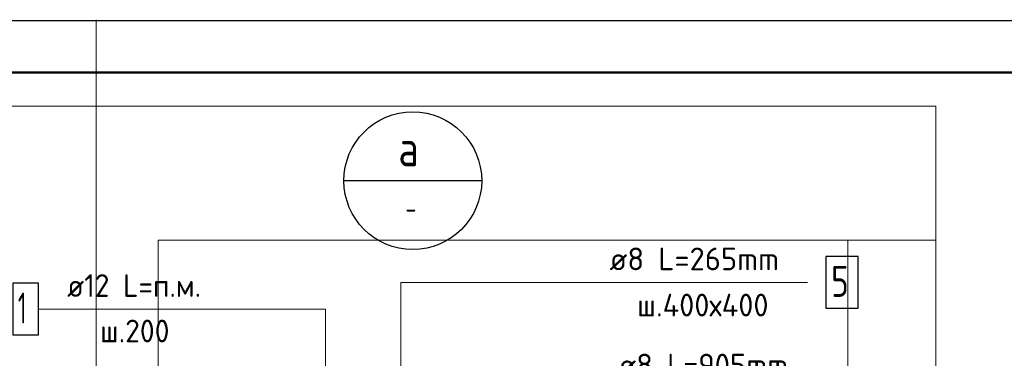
# Model space of a CAD drawing. Header units: millimetres. Extents: x 0 to 21005, y 0 to 14855.
# Tile 29 of 50: x 6707 to 11471, y 13216 to 14855. Entities that reach past the tile are written whole.
import ezdxf

# ---------------------------------------------------------------- set-up
doc = ezdxf.new("R2010")
doc.units = ezdxf.units.MM
for name, color, linetype, lineweight in [('Standard', 7, 'Continuous', 25), ('Позиционная метка линия выноска', 7, 'Continuous', 13), ('Стена фоновая арматура Х1', 7, 'Continuous', 25), ('Стена фоновая затяжка С-обр.', 7, 'Continuous', 25), ('Стена Хомут', 7, 'Continuous', 25), ('Текст_ общее', 7, 'Continuous', 25)]:
    doc.layers.add(name, color=color, linetype=linetype, lineweight=lineweight)
doc.styles.add('ISOCPEUR', font='txt')

msp = doc.modelspace()

# ---------------------------------------------------------------- linework, layer by layer
at = {"layer": 'Standard', "color": 7, "linetype": 'Continuous', "lineweight": 25, "transparency": 33554687}
msp.add_lwpolyline([(0, 0), (21000, 0), (21000, 14850), (0, 14850), (0, 0)], close=True, dxfattribs=at)
at = {"layer": 'Standard', "color": 7, "linetype": 'Continuous', "lineweight": 13, "transparency": 33554687}
msp.add_lwpolyline([(1438.5, 14855), (1438.5, 10124.6), (7077.1, 10124.6), (7077.1, 14855)], dxfattribs=at)
at = {"layer": 'Standard', "color": 7, "linetype": 'Continuous', "lineweight": 50, "transparency": 33554687}
msp.add_lwpolyline([(1000, 14600), (20750, 14600), (20750, 250), (1000, 250), (1000, 14600)], close=True, dxfattribs=at)
at = {"layer": 'Standard', "color": 220, "linetype": 'Continuous', "lineweight": 13, "transparency": 33554687}
msp.add_lwpolyline([(11139.5, 14436.7), (5381.5, 14436.7), (5381.5, 10086.7), (11139.5, 10086.7), (11139.5, 14436.7)], dxfattribs=at)
at = {"layer": 'Standard', "color": 254, "linetype": 'Continuous', "lineweight": 13, "true_color": 0xc4c4ff, "transparency": 33554687}
for points in [[(11139.5, 13787.9), (7377.7, 13787.9), (7377.7, 10603.3)], [(11139.5, 13787.9), (10714.2, 13787.9), (10714.2, 10603.3)]]:
    msp.add_lwpolyline(points, dxfattribs=at)
at = {"layer": 'Позиционная метка линия выноска', "color": 7, "linetype": 'Continuous', "lineweight": 13, "transparency": 33554687}
for points in [[(10518.6, 13583.5), (8551.9, 13583.5), (8551.9, 13016.8), (8404.3, 12791.2)], [(8304.1, 12781), (8186.3, 12898.9), (8186.3, 13454.6), (6798.4, 13454.6)]]:
    msp.add_lwpolyline(points, dxfattribs=at)
at = {"layer": 'Стена фоновая арматура Х1', "color": 7, "linetype": 'Continuous', "lineweight": 25, "transparency": 33554687}
msp.add_lwpolyline([(6673.4, 13329.6), (6798.4, 13329.6), (6798.4, 13579.6), (6673.4, 13579.6), (6673.4, 13329.6)], dxfattribs=at)
at = {"layer": 'Стена фоновая затяжка С-обр.', "color": 7, "linetype": 'Continuous', "lineweight": 25, "transparency": 33554687}
msp.add_lwpolyline([(10607.9, 13458.5), (10762.9, 13458.5), (10762.9, 13708.5), (10607.9, 13708.5), (10607.9, 13458.5)], dxfattribs=at)
msp.add_lwpolyline([(10607.9, 13458.5), (10762.9, 13458.5), (10762.9, 13708.5), (10607.9, 13708.5), (10607.9, 13458.5)], dxfattribs=at)
at = {"layer": 'Текст_ общее', "color": 7, "linetype": 'Continuous', "lineweight": -3, "transparency": 33554687}
msp.add_line((8942.5, 14075.5), (8275.8, 14075.5), dxfattribs=at)
msp.add_circle((8609.1, 14075.5), 333.3, dxfattribs=at)

# ---------------------------------------------------------------- texts
at = {"layer": 'Standard', "color": 7, "linetype": 'Continuous', "lineweight": 25, "transparency": 33554687, "insert": (9693.8, 13418.7), "char_height": 110, "width": 745.827, "attachment_point": 7, "style": 'ISOCPEUR'}
msp.add_mtext('\\W0.97;ш.400х400', dxfattribs=at)
at = {"layer": 'Стена фоновая арматура Х1', "color": 7, "linetype": 'Continuous', "lineweight": 13, "transparency": 33554687, "attachment_point": 7, "style": 'ISOCPEUR'}
for s, insert, char_height, width in [('\\W0.94;ø12 L=п.м. ', (6936.5, 13513.2), 110, 799.574), ('\\W0.56;1', (6698.4, 13384.6), 150, 116.671), ('\\W0.95;ш.200 ', (7096, 13293.2), 110, 481.068)]:
    msp.add_mtext(s, dxfattribs=dict(at, insert=insert, char_height=char_height, width=width))
at = {"layer": 'Стена фоновая затяжка С-обр.', "color": 7, "linetype": 'Continuous', "lineweight": 13, "transparency": 33554687, "attachment_point": 7, "style": 'ISOCPEUR'}
for s, insert, char_height, width in [('\\W0.98;ø8 L=265mm ', (9560.9, 13642.1), 110, 944.264), ('\\W0.78;5', (10632.9, 13513.5), 150, 163.203), ('\\W0.78;5', (10632.9, 13513.5), 150, 163.203)]:
    msp.add_mtext(s, dxfattribs=dict(at, insert=insert, char_height=char_height, width=width))
at = {"layer": 'Стена Хомут', "color": 7, "linetype": 'Continuous', "lineweight": 13, "transparency": 33554687, "insert": (9603.2, 13128.4), "char_height": 110, "width": 944.264, "attachment_point": 7, "style": 'ISOCPEUR'}
msp.add_mtext('\\W0.98;ø8 L=905mm ', dxfattribs=at)
at = {"layer": 'Текст_ общее', "color": 7, "linetype": 'Continuous', "lineweight": 35, "transparency": 33554687, "insert": (8539.1, 14145.3), "char_height": 175, "width": 209.903, "attachment_point": 7, "style": 'ISOCPEUR'}
msp.add_mtext('\\W0.80;а', dxfattribs=at)
at = {"layer": 'Текст_ общее', "color": 7, "linetype": 'Continuous', "lineweight": 18, "transparency": 33554687, "insert": (8573.3, 13891.4), "char_height": 100, "width": 108.805, "attachment_point": 7, "style": 'ISOCPEUR'}
msp.add_mtext('\\W0.78;-', dxfattribs=at)

doc.saveas('drawing.dxf')
